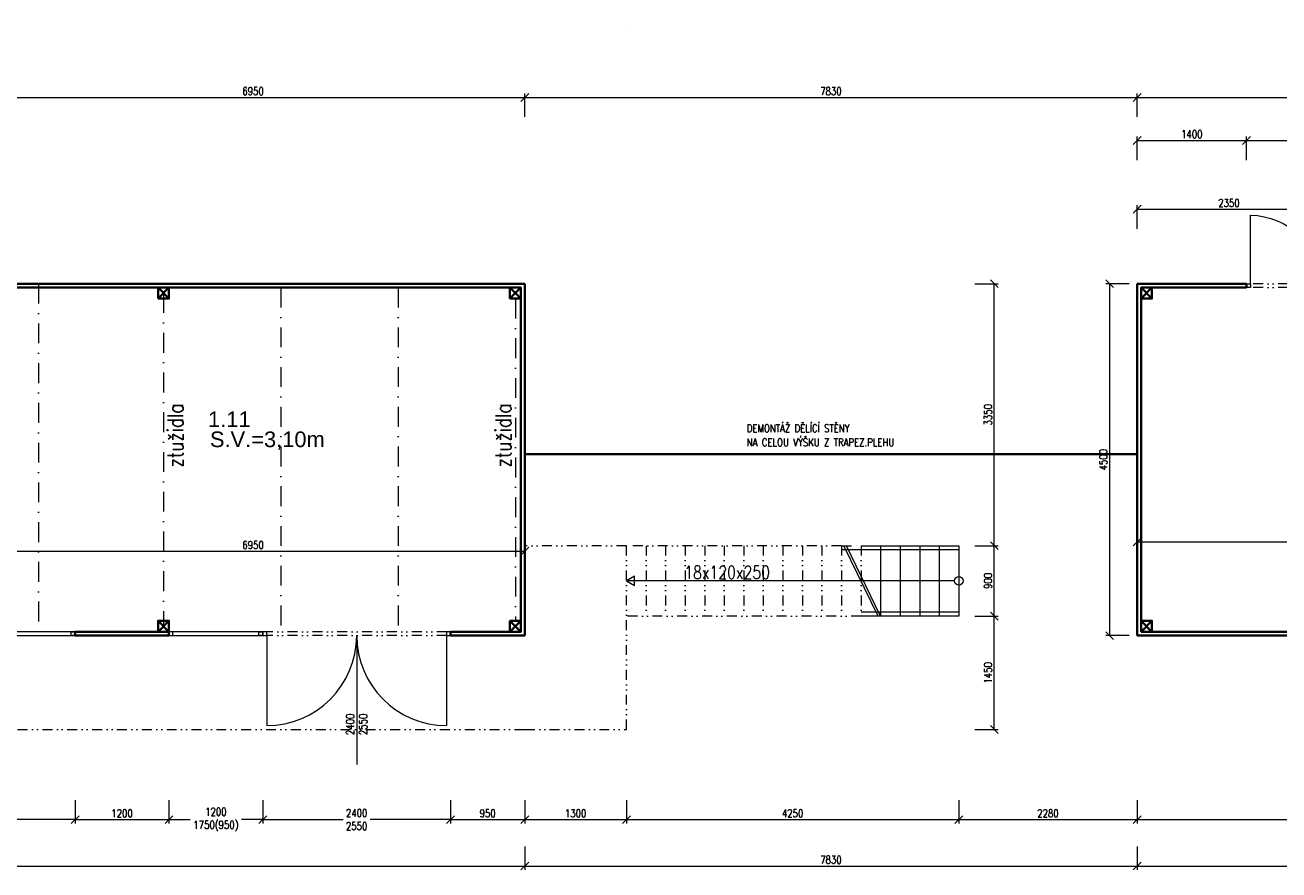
# Model space of a CAD drawing. Header units: millimetres. Extents: x -485339 to 286898, y -1189934 to 1602269.
# Tile 192 of 230: x 33525 to 49559, y -674773 to -663970. Entities that reach past the tile are written whole.
import ezdxf

# ---------------------------------------------------------------- set-up
doc = ezdxf.new("R2010")
doc.units = ezdxf.units.MM
doc.header["$LTSCALE"] = 10
doc.linetypes.add('DASHDOT', pattern=[25.4, 12.7, -6.35, 0, -6.35])
doc.linetypes.add('DĚLICÍ2', pattern=[15.875, 6.35, -3.175, 0, -3.175, 0, -3.175])
doc.layers.get('Defpoints').update_dxf_attribs({"lineweight": 0})
doc.layers.add('BOUR_ČÁRY_OBRYS', color=7, linetype='Continuous', lineweight=35, true_color=0x4ccd32)
doc.layers.add('BOURÁNÍ_POPIS', color=7, linetype='Continuous', lineweight=18, true_color=0x4ccd32)
for name, color, linetype, lineweight in [('St__otvory_dveře', 40, 'Continuous', 18), ('St_kóty', 132, 'Continuous', 18), ('St_otvory_okna', 40, 'Continuous', 18), ('St_plocha_místnosti', 250, 'Continuous', 18), ('St_popis', 250, 'Continuous', 18), ('St_popis_otvory', 40, 'Continuous', 18), ('St_sloupy_opláštění_půdorys', 25, 'Continuous', 35), ('St_čáry_nad', 250, 'DĚLICÍ2', 18), ('St_čáry_obrys', 5, 'Continuous', 35), ('St_čáry_osy', 250, 'DASHDOT', 18), ('St_čáry_plné', 250, 'Continuous', 18)]:
    doc.layers.add(name, color=color, linetype=linetype, lineweight=lineweight)
doc.styles.add('Andy', font='arial.ttf')
doc.styles.get("Standard").update_dxf_attribs({"font": 'simplex.shx', "width": 0.8})
doc.linetypes.add('ZIGZAG', pattern='A,0.00254,-5.08,[131,ltypeshp.shx,S=5.08,R=0,X=-5.08,Y=0],-10.16,[131,ltypeshp.shx,S=5.08,R=180,X=5.08,Y=0],-5.08', length=20.32254)
doc.dimstyles.new('stavebníM50 vnitřní', dxfattribs={"dimtxt": 100, "dimasz": 100, "dimexe": 50, "dimexo": 100, "dimgap": 30, "dimtad": 1, "dimdec": 0, "dimtxsty": 'Standard', "dimblk": 'OBLIQUE', "dimcen": 2.5, "dimclrd": 256, "dimclre": 256, "dimclrt": 256, "dimadec": 0, "dimazin": 0, "dimtfac": 1, "dimtdec": 0, "dimtmove": 2, "dimatfit": 2, "dimldrblk": 'OBLIQUE', "dimfxl": 250, "dimfxlon": 1, "dimlwd": -1, "dimlwe": -1, "dimarcsym": 0})

# ---------------------------------------------------------------- blocks, each defined once
blk = doc.blocks.new('G$C325A9F68')
at = {"layer": 'St_otvory_okna', "ltscale": 2}
for points in [[(0, 0), (1200, 0), (1200, 50), (0, 50)], [(0, 0), (50, 0), (50, 50), (0, 50)], [(1200, 0), (1150, 0), (1150, 50), (1200, 50)]]:
    blk.add_lwpolyline(points, close=True, dxfattribs=at)
blk = doc.blocks.new('G$C19647512')
at = {"layer": 'St__otvory_dveře', "ltscale": 2}
for points in [[(0, -50), (50, -50), (50, 0), (0, 0)], [(2350, -50), (2400, -50), (2400, 0), (2350, 0)]]:
    blk.add_lwpolyline(points, close=True, dxfattribs=at)
at = {"layer": 'St__otvory_dveře', "linetype": 'DĚLICÍ2', "ltscale": 2}
for points in [[(2350, 0), (50, 0)], [(2350, -50), (50, -50)]]:
    blk.add_lwpolyline(points, dxfattribs=at)
at = {"layer": 'St__otvory_dveře', "ltscale": 2}
for points in [[(50, -50), (50, -1200)], [(2350, -50), (2350, -1200)]]:
    blk.add_lwpolyline(points, dxfattribs=at)
for centre, start, end in [((50, -50), 270, 0), ((2350, -50), 180, 270)]:
    blk.add_arc(centre, 1150, start, end, dxfattribs=at)
blk = doc.blocks.new('G$C2F820337')
at = {"layer": 'St_sloupy_opláštění_půdorys', "ltscale": 2}
blk.add_lwpolyline([(-70, -70), (70, -70), (70, 70), (-70, 70)], close=True, dxfattribs=at)
for points in [[(-70, 70), (70, -70)], [(70, 70), (-70, -70)]]:
    blk.add_lwpolyline(points, dxfattribs=at)
blk = doc.blocks.new('G$C73FA397A')
at = {"layer": 'St__otvory_dveře', "ltscale": 2}
for points in [[(0, -50), (50, -50), (50, 0), (0, 0)], [(1800, -50), (1850, -50), (1850, 0), (1800, 0)]]:
    blk.add_lwpolyline(points, close=True, dxfattribs=at)
at = {"layer": 'St__otvory_dveře', "linetype": 'DĚLICÍ2', "ltscale": 2}
for points in [[(1800, 0), (50, 0)], [(1800, -50), (50, -50)]]:
    blk.add_lwpolyline(points, dxfattribs=at)
at = {"layer": 'St__otvory_dveře', "ltscale": 2}
for points in [[(50, -50), (50, -925)], [(1800, -50), (1800, -925)]]:
    blk.add_lwpolyline(points, dxfattribs=at)
for centre, start, end in [((50, -50), 270, 0), ((1800, -50), 180, 270)]:
    blk.add_arc(centre, 875, start, end, dxfattribs=at)
blk = doc.blocks.new('_OBLIQUE')
at = {"color": 0, "linetype": 'ByBlock'}
blk.add_line((-0.5, -0.5), (0.5, 0.5), dxfattribs=at)
blk = doc.blocks.new('*D4692')
at = {"layer": 'Defpoints', "color": 0}
for p in [(39915, -664895), (39915, -666002), (32965, -666052)]:
    blk.add_point(p, dxfattribs=at)
at = {"layer": 'St_kóty'}
for p, q in [((32965, -665145), (32965, -664845)), ((32965, -664895), (39915, -664895)), ((39915, -665145), (39915, -664845))]:
    blk.add_line(p, q, dxfattribs=at)
at = {"layer": 'St_kóty', "linetype": 'ByBlock', "xscale": 100, "yscale": 100, "zscale": 100, "rotation": 180}
blk.add_blockref('_OBLIQUE', (32965, -664895), dxfattribs=at)
at = {"layer": 'St_kóty', "linetype": 'ByBlock', "xscale": 100, "yscale": 100, "zscale": 100}
blk.add_blockref('_OBLIQUE', (39915, -664895), dxfattribs=at)
at = {"layer": 'St_kóty', "insert": (36440, -664815), "char_height": 100, "attachment_point": 5}
blk.add_mtext('6950', dxfattribs=at)
blk = doc.blocks.new('*D4702')
at = {"layer": 'Defpoints', "color": 0}
for p in [(29365, -671752), (34165, -671752), (34165, -674129)]:
    blk.add_point(p, dxfattribs=at)
at = {"layer": 'St_kóty'}
for p, q in [((29365, -673879), (29365, -674179)), ((34165, -673879), (34165, -674179)), ((29365, -674129), (31436, -674129)), ((34165, -674129), (32094, -674129))]:
    blk.add_line(p, q, dxfattribs=at)
at = {"layer": 'St_kóty', "linetype": 'ByBlock', "xscale": 100, "yscale": 100, "zscale": 100, "rotation": 180}
blk.add_blockref('_OBLIQUE', (29365, -674129), dxfattribs=at)
at = {"layer": 'St_kóty', "linetype": 'ByBlock', "xscale": 100, "yscale": 100, "zscale": 100}
blk.add_blockref('_OBLIQUE', (34165, -674129), dxfattribs=at)
at = {"layer": 'St_kóty', "insert": (31765, -674129), "char_height": 100, "attachment_point": 5}
blk.add_mtext('4800\\P1750(950)', dxfattribs=at)
blk = doc.blocks.new('*D4703')
at = {"layer": 'Defpoints', "color": 0}
for p in [(34165, -671752), (35365, -671752), (35365, -674129)]:
    blk.add_point(p, dxfattribs=at)
at = {"layer": 'St_kóty'}
for p, q in [((34165, -673879), (34165, -674179)), ((35365, -673879), (35365, -674179)), ((34165, -674129), (35365, -674129))]:
    blk.add_line(p, q, dxfattribs=at)
at = {"layer": 'St_kóty', "linetype": 'ByBlock', "xscale": 100, "yscale": 100, "zscale": 100, "rotation": 180}
blk.add_blockref('_OBLIQUE', (34165, -674129), dxfattribs=at)
at = {"layer": 'St_kóty', "linetype": 'ByBlock', "xscale": 100, "yscale": 100, "zscale": 100}
blk.add_blockref('_OBLIQUE', (35365, -674129), dxfattribs=at)
at = {"layer": 'St_kóty', "insert": (34765, -674049), "char_height": 100, "attachment_point": 5}
blk.add_mtext('1200', dxfattribs=at)
blk = doc.blocks.new('*D4704')
at = {"layer": 'Defpoints', "color": 0}
for p in [(35365, -671752), (36565, -671752), (36565, -674129)]:
    blk.add_point(p, dxfattribs=at)
at = {"layer": 'St_kóty'}
for p, q in [((35365, -673879), (35365, -674179)), ((36565, -673879), (36565, -674179)), ((35365, -674129), (35636, -674129)), ((36565, -674129), (36294, -674129))]:
    blk.add_line(p, q, dxfattribs=at)
at = {"layer": 'St_kóty', "linetype": 'ByBlock', "xscale": 100, "yscale": 100, "zscale": 100, "rotation": 180}
blk.add_blockref('_OBLIQUE', (35365, -674129), dxfattribs=at)
at = {"layer": 'St_kóty', "linetype": 'ByBlock', "xscale": 100, "yscale": 100, "zscale": 100}
blk.add_blockref('_OBLIQUE', (36565, -674129), dxfattribs=at)
at = {"layer": 'St_kóty', "insert": (35965, -674129), "char_height": 100, "attachment_point": 5}
blk.add_mtext('1200\\P1750(950)', dxfattribs=at)
blk = doc.blocks.new('*D4705')
at = {"layer": 'Defpoints', "color": 0}
for p in [(36565, -671752), (38965, -671752), (38965, -674129)]:
    blk.add_point(p, dxfattribs=at)
at = {"layer": 'St_kóty'}
for p, q in [((36565, -673879), (36565, -674179)), ((38965, -673879), (38965, -674179)), ((36565, -674129), (37594, -674129)), ((38965, -674129), (37936, -674129))]:
    blk.add_line(p, q, dxfattribs=at)
at = {"layer": 'St_kóty', "linetype": 'ByBlock', "xscale": 100, "yscale": 100, "zscale": 100, "rotation": 180}
blk.add_blockref('_OBLIQUE', (36565, -674129), dxfattribs=at)
at = {"layer": 'St_kóty', "linetype": 'ByBlock', "xscale": 100, "yscale": 100, "zscale": 100}
blk.add_blockref('_OBLIQUE', (38965, -674129), dxfattribs=at)
at = {"layer": 'St_kóty', "insert": (37765, -674129), "char_height": 100, "attachment_point": 5}
blk.add_mtext('2400\\P2550', dxfattribs=at)
blk = doc.blocks.new('*D4706')
at = {"layer": 'Defpoints', "color": 0}
for p in [(38965, -671752), (39915, -671777), (39915, -674129)]:
    blk.add_point(p, dxfattribs=at)
at = {"layer": 'St_kóty'}
for p, q in [((38965, -673879), (38965, -674179)), ((39915, -673879), (39915, -674179)), ((38965, -674129), (39915, -674129))]:
    blk.add_line(p, q, dxfattribs=at)
at = {"layer": 'St_kóty', "linetype": 'ByBlock', "xscale": 100, "yscale": 100, "zscale": 100, "rotation": 180}
blk.add_blockref('_OBLIQUE', (38965, -674129), dxfattribs=at)
at = {"layer": 'St_kóty', "linetype": 'ByBlock', "xscale": 100, "yscale": 100, "zscale": 100}
blk.add_blockref('_OBLIQUE', (39915, -674129), dxfattribs=at)
at = {"layer": 'St_kóty', "insert": (39440, -674049), "char_height": 100, "attachment_point": 5}
blk.add_mtext('950', dxfattribs=at)
blk = doc.blocks.new('*D4707')
at = {"layer": 'Defpoints', "color": 0}
for p in [(18815, -671777), (39915, -671777), (39915, -674723)]:
    blk.add_point(p, dxfattribs=at)
at = {"layer": 'St_kóty'}
for p, q in [((18815, -674473), (18815, -674773)), ((39915, -674473), (39915, -674773)), ((18815, -674723), (39915, -674723))]:
    blk.add_line(p, q, dxfattribs=at)
at = {"layer": 'St_kóty', "linetype": 'ByBlock', "xscale": 100, "yscale": 100, "zscale": 100, "rotation": 180}
blk.add_blockref('_OBLIQUE', (18815, -674723), dxfattribs=at)
at = {"layer": 'St_kóty', "linetype": 'ByBlock', "xscale": 100, "yscale": 100, "zscale": 100}
blk.add_blockref('_OBLIQUE', (39915, -674723), dxfattribs=at)
at = {"layer": 'St_kóty', "insert": (29365, -674643), "char_height": 100, "attachment_point": 5}
blk.add_mtext('21100', dxfattribs=at)
blk = doc.blocks.new('*D4708')
at = {"layer": 'Defpoints', "color": 0}
for p in [(39915, -671777), (41215, -672977), (41215, -674129)]:
    blk.add_point(p, dxfattribs=at)
at = {"layer": 'St_kóty'}
for p, q in [((39915, -673879), (39915, -674179)), ((41215, -673879), (41215, -674179)), ((39915, -674129), (41215, -674129))]:
    blk.add_line(p, q, dxfattribs=at)
at = {"layer": 'St_kóty', "linetype": 'ByBlock', "xscale": 100, "yscale": 100, "zscale": 100, "rotation": 180}
blk.add_blockref('_OBLIQUE', (39915, -674129), dxfattribs=at)
at = {"layer": 'St_kóty', "linetype": 'ByBlock', "xscale": 100, "yscale": 100, "zscale": 100}
blk.add_blockref('_OBLIQUE', (41215, -674129), dxfattribs=at)
at = {"layer": 'St_kóty', "insert": (40565, -674049), "char_height": 100, "attachment_point": 5}
blk.add_mtext('1300', dxfattribs=at)
blk = doc.blocks.new('*D4709')
at = {"layer": 'Defpoints', "color": 0}
for p in [(45465, -671527), (41215, -672977), (45465, -674129)]:
    blk.add_point(p, dxfattribs=at)
at = {"layer": 'St_kóty'}
for p, q in [((41215, -673879), (41215, -674179)), ((45465, -673879), (45465, -674179)), ((41215, -674129), (45465, -674129))]:
    blk.add_line(p, q, dxfattribs=at)
at = {"layer": 'St_kóty', "linetype": 'ByBlock', "xscale": 100, "yscale": 100, "zscale": 100, "rotation": 180}
blk.add_blockref('_OBLIQUE', (41215, -674129), dxfattribs=at)
at = {"layer": 'St_kóty', "linetype": 'ByBlock', "xscale": 100, "yscale": 100, "zscale": 100}
blk.add_blockref('_OBLIQUE', (45465, -674129), dxfattribs=at)
at = {"layer": 'St_kóty', "insert": (43340, -674049), "char_height": 100, "attachment_point": 5}
blk.add_mtext('4250', dxfattribs=at)
blk = doc.blocks.new('*D4711')
at = {"layer": 'Defpoints', "color": 0}
for p in [(39915, -671777), (47745, -671777), (47745, -674723)]:
    blk.add_point(p, dxfattribs=at)
at = {"layer": 'St_kóty'}
for p, q in [((39915, -674473), (39915, -674773)), ((47745, -674473), (47745, -674773)), ((39915, -674723), (47745, -674723))]:
    blk.add_line(p, q, dxfattribs=at)
at = {"layer": 'St_kóty', "linetype": 'ByBlock', "xscale": 100, "yscale": 100, "zscale": 100, "rotation": 180}
blk.add_blockref('_OBLIQUE', (39915, -674723), dxfattribs=at)
at = {"layer": 'St_kóty', "linetype": 'ByBlock', "xscale": 100, "yscale": 100, "zscale": 100}
blk.add_blockref('_OBLIQUE', (47745, -674723), dxfattribs=at)
at = {"layer": 'St_kóty', "insert": (43830, -674643), "char_height": 100, "attachment_point": 5}
blk.add_mtext('7830', dxfattribs=at)
blk = doc.blocks.new('*D4712')
at = {"layer": 'Defpoints', "color": 0}
for p in [(58435, -671133), (47745, -671183), (58435, -674129)]:
    blk.add_point(p, dxfattribs=at)
at = {"layer": 'St_kóty'}
for p, q in [((47745, -673879), (47745, -674179)), ((58435, -673879), (58435, -674179)), ((47745, -674129), (58435, -674129))]:
    blk.add_line(p, q, dxfattribs=at)
at = {"layer": 'St_kóty', "linetype": 'ByBlock', "xscale": 100, "yscale": 100, "zscale": 100, "rotation": 180}
blk.add_blockref('_OBLIQUE', (47745, -674129), dxfattribs=at)
at = {"layer": 'St_kóty', "linetype": 'ByBlock', "xscale": 100, "yscale": 100, "zscale": 100}
blk.add_blockref('_OBLIQUE', (58435, -674129), dxfattribs=at)
at = {"layer": 'St_kóty', "insert": (53090, -674049), "char_height": 100, "attachment_point": 5}
blk.add_mtext('10690', dxfattribs=at)
blk = doc.blocks.new('*D4741')
at = {"layer": 'Defpoints', "color": 0}
for p in [(47745, -671777), (69445, -671777), (69445, -674723)]:
    blk.add_point(p, dxfattribs=at)
at = {"layer": 'St_kóty'}
for p, q in [((47745, -674473), (47745, -674773)), ((69445, -674473), (69445, -674773)), ((47745, -674723), (69445, -674723))]:
    blk.add_line(p, q, dxfattribs=at)
at = {"layer": 'St_kóty', "linetype": 'ByBlock', "xscale": 100, "yscale": 100, "zscale": 100, "rotation": 180}
blk.add_blockref('_OBLIQUE', (47745, -674723), dxfattribs=at)
at = {"layer": 'St_kóty', "linetype": 'ByBlock', "xscale": 100, "yscale": 100, "zscale": 100}
blk.add_blockref('_OBLIQUE', (69445, -674723), dxfattribs=at)
at = {"layer": 'St_kóty', "insert": (58595, -674643), "char_height": 100, "attachment_point": 5}
blk.add_mtext('21700', dxfattribs=at)
blk = doc.blocks.new('*D4748')
at = {"layer": 'Defpoints', "color": 0}
for p in [(45465, -671527), (47745, -671777), (47745, -674129)]:
    blk.add_point(p, dxfattribs=at)
at = {"layer": 'St_kóty'}
for p, q in [((45465, -673879), (45465, -674179)), ((47745, -673879), (47745, -674179)), ((45465, -674129), (47745, -674129))]:
    blk.add_line(p, q, dxfattribs=at)
at = {"layer": 'St_kóty', "linetype": 'ByBlock', "xscale": 100, "yscale": 100, "zscale": 100, "rotation": 180}
blk.add_blockref('_OBLIQUE', (45465, -674129), dxfattribs=at)
at = {"layer": 'St_kóty', "linetype": 'ByBlock', "xscale": 100, "yscale": 100, "zscale": 100}
blk.add_blockref('_OBLIQUE', (47745, -674129), dxfattribs=at)
at = {"layer": 'St_kóty', "insert": (46605, -674049), "char_height": 100, "attachment_point": 5}
blk.add_mtext('2280', dxfattribs=at)
blk = doc.blocks.new('*D4751')
at = {"layer": 'Defpoints', "color": 0}
for p in [(47745, -664895), (39915, -666002), (47745, -666002)]:
    blk.add_point(p, dxfattribs=at)
at = {"layer": 'St_kóty'}
for p, q in [((39915, -665145), (39915, -664845)), ((39915, -664895), (47745, -664895)), ((47745, -665145), (47745, -664845))]:
    blk.add_line(p, q, dxfattribs=at)
at = {"layer": 'St_kóty', "linetype": 'ByBlock', "xscale": 100, "yscale": 100, "zscale": 100, "rotation": 180}
blk.add_blockref('_OBLIQUE', (39915, -664895), dxfattribs=at)
at = {"layer": 'St_kóty', "linetype": 'ByBlock', "xscale": 100, "yscale": 100, "zscale": 100}
blk.add_blockref('_OBLIQUE', (47745, -664895), dxfattribs=at)
at = {"layer": 'St_kóty', "insert": (43830, -664815), "char_height": 100, "attachment_point": 5}
blk.add_mtext('7830', dxfattribs=at)
blk = doc.blocks.new('*D4752')
at = {"layer": 'Defpoints', "color": 0}
for p in [(69445, -664895), (47745, -666002), (69445, -667115)]:
    blk.add_point(p, dxfattribs=at)
at = {"layer": 'St_kóty'}
for p, q in [((47745, -665145), (47745, -664845)), ((47745, -664895), (69445, -664895)), ((69445, -665145), (69445, -664845))]:
    blk.add_line(p, q, dxfattribs=at)
at = {"layer": 'St_kóty', "linetype": 'ByBlock', "xscale": 100, "yscale": 100, "zscale": 100, "rotation": 180}
blk.add_blockref('_OBLIQUE', (47745, -664895), dxfattribs=at)
at = {"layer": 'St_kóty', "linetype": 'ByBlock', "xscale": 100, "yscale": 100, "zscale": 100}
blk.add_blockref('_OBLIQUE', (69445, -664895), dxfattribs=at)
at = {"layer": 'St_kóty', "insert": (58595, -664815), "char_height": 100, "attachment_point": 5}
blk.add_mtext('21700', dxfattribs=at)
blk = doc.blocks.new('*D4759')
at = {"layer": 'Defpoints', "color": 0}
for p in [(49145, -665445), (47745, -668128), (49145, -668128)]:
    blk.add_point(p, dxfattribs=at)
at = {"layer": 'St_kóty'}
for p, q in [((47745, -665695), (47745, -665395)), ((49145, -665695), (49145, -665395)), ((47745, -665445), (49145, -665445))]:
    blk.add_line(p, q, dxfattribs=at)
at = {"layer": 'St_kóty', "linetype": 'ByBlock', "xscale": 100, "yscale": 100, "zscale": 100, "rotation": 180}
blk.add_blockref('_OBLIQUE', (47745, -665445), dxfattribs=at)
at = {"layer": 'St_kóty', "linetype": 'ByBlock', "xscale": 100, "yscale": 100, "zscale": 100}
blk.add_blockref('_OBLIQUE', (49145, -665445), dxfattribs=at)
at = {"layer": 'St_kóty', "insert": (48445, -665365), "char_height": 100, "attachment_point": 5}
blk.add_mtext('1400', dxfattribs=at)
blk = doc.blocks.new('*D4760')
at = {"layer": 'Defpoints', "color": 0}
for p in [(50995, -665445), (49145, -668128), (50995, -668178)]:
    blk.add_point(p, dxfattribs=at)
at = {"layer": 'St_kóty'}
for p, q in [((49145, -665695), (49145, -665395)), ((50995, -665695), (50995, -665395)), ((49145, -665445), (49899, -665445)), ((50995, -665445), (50241, -665445))]:
    blk.add_line(p, q, dxfattribs=at)
at = {"layer": 'St_kóty', "linetype": 'ByBlock', "xscale": 100, "yscale": 100, "zscale": 100, "rotation": 180}
blk.add_blockref('_OBLIQUE', (49145, -665445), dxfattribs=at)
at = {"layer": 'St_kóty', "linetype": 'ByBlock', "xscale": 100, "yscale": 100, "zscale": 100}
blk.add_blockref('_OBLIQUE', (50995, -665445), dxfattribs=at)
at = {"layer": 'St_kóty', "insert": (50070, -665445), "char_height": 100, "attachment_point": 5}
blk.add_mtext('1850\\P2600', dxfattribs=at)
blk = doc.blocks.new('*D4802')
at = {"layer": 'Defpoints', "color": 0}
for p in [(39915, -670627), (32965, -670697), (39915, -670697)]:
    blk.add_point(p, dxfattribs=at)
at = {"layer": 'St_kóty'}
for p, q in [((32965, -670597), (32965, -670647)), ((32965, -670697), (39915, -670697)), ((39915, -670697), (39915, -670747))]:
    blk.add_line(p, q, dxfattribs=at)
at = {"layer": 'St_kóty', "linetype": 'ByBlock', "xscale": 100, "yscale": 100, "zscale": 100, "rotation": 180}
blk.add_blockref('_OBLIQUE', (32965, -670697), dxfattribs=at)
at = {"layer": 'St_kóty', "linetype": 'ByBlock', "xscale": 100, "yscale": 100, "zscale": 100}
blk.add_blockref('_OBLIQUE', (39915, -670697), dxfattribs=at)
at = {"layer": 'St_kóty', "insert": (36440, -670617), "char_height": 100, "attachment_point": 5}
blk.add_mtext('6950', dxfattribs=at)
blk = doc.blocks.new('*D4803')
at = {"layer": 'Defpoints', "color": 0}
for p in [(41215, -671527), (45919, -671527), (41215, -672977)]:
    blk.add_point(p, dxfattribs=at)
at = {"layer": 'St_kóty'}
for p, q in [((45669, -671527), (45969, -671527)), ((45919, -672977), (45919, -671527)), ((45669, -672977), (45969, -672977))]:
    blk.add_line(p, q, dxfattribs=at)
at = {"layer": 'St_kóty', "linetype": 'ByBlock', "xscale": 100, "yscale": 100, "zscale": 100}
for p, rotation in [((45919, -671527), 90), ((45919, -672977), 270)]:
    blk.add_blockref('_OBLIQUE', p, dxfattribs=dict(at, rotation=rotation))
at = {"layer": 'St_kóty', "insert": (45839, -672252), "char_height": 100, "attachment_point": 5, "rotation": 90}
blk.add_mtext('1450', dxfattribs=at)
blk = doc.blocks.new('*D4804')
at = {"layer": 'Defpoints', "color": 0}
for p in [(45465, -670627), (45919, -670627), (41215, -671527)]:
    blk.add_point(p, dxfattribs=at)
at = {"layer": 'St_kóty'}
for p, q in [((45669, -670627), (45969, -670627)), ((45919, -671527), (45919, -670627)), ((45669, -671527), (45969, -671527))]:
    blk.add_line(p, q, dxfattribs=at)
at = {"layer": 'St_kóty', "linetype": 'ByBlock', "xscale": 100, "yscale": 100, "zscale": 100}
for p, rotation in [((45919, -670627), 90), ((45919, -671527), 270)]:
    blk.add_blockref('_OBLIQUE', p, dxfattribs=dict(at, rotation=rotation))
at = {"layer": 'St_kóty', "insert": (45839, -671077), "char_height": 100, "attachment_point": 5, "rotation": 90}
blk.add_mtext('900', dxfattribs=at)
blk = doc.blocks.new('*D4805')
at = {"layer": 'Defpoints', "color": 0}
for p in [(39915, -667277), (45919, -667277), (45465, -670627)]:
    blk.add_point(p, dxfattribs=at)
at = {"layer": 'St_kóty'}
for p, q in [((45669, -667277), (45969, -667277)), ((45919, -670627), (45919, -667277)), ((45669, -670627), (45969, -670627))]:
    blk.add_line(p, q, dxfattribs=at)
at = {"layer": 'St_kóty', "linetype": 'ByBlock', "xscale": 100, "yscale": 100, "zscale": 100}
for p, rotation in [((45919, -667277), 90), ((45919, -670627), 270)]:
    blk.add_blockref('_OBLIQUE', p, dxfattribs=dict(at, rotation=rotation))
at = {"layer": 'St_kóty', "insert": (45839, -668952), "char_height": 100, "attachment_point": 5, "rotation": 90}
blk.add_mtext('3350', dxfattribs=at)
blk = doc.blocks.new('*D4806')
at = {"layer": 'Defpoints', "color": 0}
for p in [(58435, -670579), (47745, -671777), (58435, -671727)]:
    blk.add_point(p, dxfattribs=at)
at = {"layer": 'St_kóty'}
for p, q in [((47745, -670829), (47745, -670529)), ((58435, -670829), (58435, -670529)), ((47745, -670579), (58435, -670579))]:
    blk.add_line(p, q, dxfattribs=at)
at = {"layer": 'St_kóty', "linetype": 'ByBlock', "xscale": 100, "yscale": 100, "zscale": 100, "rotation": 180}
blk.add_blockref('_OBLIQUE', (47745, -670579), dxfattribs=at)
at = {"layer": 'St_kóty', "linetype": 'ByBlock', "xscale": 100, "yscale": 100, "zscale": 100}
blk.add_blockref('_OBLIQUE', (58435, -670579), dxfattribs=at)
at = {"layer": 'St_kóty', "insert": (53090, -670499), "char_height": 100, "attachment_point": 5}
blk.add_mtext('10690', dxfattribs=at)
blk = doc.blocks.new('*D4809')
at = {"layer": 'Defpoints', "color": 0}
for p in [(47745, -667277), (47394, -671777), (47745, -671777)]:
    blk.add_point(p, dxfattribs=at)
at = {"layer": 'St_kóty'}
for p, q in [((47644, -667277), (47344, -667277)), ((47394, -667277), (47394, -671777)), ((47644, -671777), (47344, -671777))]:
    blk.add_line(p, q, dxfattribs=at)
at = {"layer": 'St_kóty', "linetype": 'ByBlock', "xscale": 100, "yscale": 100, "zscale": 100}
for p, rotation in [((47394, -667277), 90), ((47394, -671777), 270)]:
    blk.add_blockref('_OBLIQUE', p, dxfattribs=dict(at, rotation=rotation))
at = {"layer": 'St_kóty', "insert": (47314, -669527), "char_height": 100, "attachment_point": 5, "rotation": 90}
blk.add_mtext('4500', dxfattribs=at)
blk = doc.blocks.new('*D4812')
at = {"layer": 'Defpoints', "color": 0}
for p in [(50095, -666324), (50095, -666678), (47745, -667277)]:
    blk.add_point(p, dxfattribs=at)
at = {"layer": 'St_kóty'}
for p, q in [((47745, -666574), (47745, -666274)), ((47745, -666324), (50095, -666324)), ((50095, -666574), (50095, -666274))]:
    blk.add_line(p, q, dxfattribs=at)
at = {"layer": 'St_kóty', "linetype": 'ByBlock', "xscale": 100, "yscale": 100, "zscale": 100, "rotation": 180}
blk.add_blockref('_OBLIQUE', (47745, -666324), dxfattribs=at)
at = {"layer": 'St_kóty', "linetype": 'ByBlock', "xscale": 100, "yscale": 100, "zscale": 100}
blk.add_blockref('_OBLIQUE', (50095, -666324), dxfattribs=at)
at = {"layer": 'St_kóty', "insert": (48920, -666244), "char_height": 100, "attachment_point": 5}
blk.add_mtext('2350', dxfattribs=at)

msp = doc.modelspace()

# ---------------------------------------------------------------- linework, layer by layer
at = {"layer": 'BOUR_ČÁRY_OBRYS', "linetype": 'ZIGZAG', "lineweight": 35, "ltscale": 0.5}
msp.add_lwpolyline([(39915.3, -669456.7), (47745.3, -669456.7)], dxfattribs=at)
at = {"layer": 'St_popis_otvory'}
msp.add_lwpolyline([(37765.3, -671777), (37765.3, -673424.5)], dxfattribs=at)
at = {"layer": 'St_čáry_nad', "ltscale": 2}
for points in [[(41215.3, -663969.6), (41215.3, -663969.6)], [(18815.3, -671777), (18815.3, -672977), (39915.3, -672977), (41215.3, -672977), (41215.3, -670627), (39915.3, -670627)], [(43965.3, -670627), (41215.3, -670627)], [(41465.3, -670627), (41465.3, -671527)], [(41715.3, -670627), (41715.3, -671527)], [(41965.3, -670627), (41965.3, -671527)], [(42215.3, -670627), (42215.3, -671527)], [(42465.3, -670627), (42465.3, -671527)], [(42715.3, -670627), (42715.3, -671527)], [(42965.3, -670627), (42965.3, -671527)], [(43215.3, -670627), (43215.3, -671527)], [(43465.3, -670627), (43465.3, -671527)], [(43715.3, -670627), (43715.3, -671527)], [(43965.3, -670627), (43965.3, -671527)], [(43965.3, -670627), (44215.3, -670627), (44215.3, -671527)], [(44215.3, -671527), (41215.3, -671527)]]:
    msp.add_lwpolyline(points, dxfattribs=at)
at = {"layer": 'St_čáry_obrys', "ltscale": 2}
for points in [[(18815.3, -667277), (39915.3, -667277)], [(18865.3, -667327), (39865.3, -667327)], [(39865.3, -667327), (39865.3, -671727)], [(39915.3, -667277), (39915.3, -671777)], [(34165.3, -671727), (34165.3, -671777)], [(34165.3, -671727), (35365.3, -671727)], [(34165.3, -671777), (35365.3, -671777)], [(35365.3, -671727), (35365.3, -671777)], [(38965.3, -671727), (39865.3, -671727)], [(38965.3, -671727), (38965.3, -671777)], [(38965.3, -671777), (39915.3, -671777)]]:
    msp.add_lwpolyline(points, dxfattribs=at)
at = {"layer": 'St_čáry_obrys'}
for points in [[(47745.3, -671777), (47745.3, -667277)], [(47745.3, -667277), (47924.2, -667277), (49145.3, -667277)], [(47795.3, -671727), (47795.3, -667327)], [(47795.3, -667327), (47924.2, -667327), (49145.3, -667327)], [(49145.3, -667327), (49145.3, -667277)], [(47745.3, -671777), (69445.3, -671777)], [(47795.3, -671727), (53745.3, -671727)]]:
    msp.add_lwpolyline(points, dxfattribs=at)
at = {"layer": 'St_čáry_osy', "ltscale": 2}
for points in [[(33695.3, -667277), (33695.3, -671727)], [(36795.3, -667327), (36795.3, -671727)], [(38295.3, -667327), (38295.3, -671727)], [(35295.3, -667397), (35295.3, -671657)], [(39795.3, -667467), (39795.3, -671587)]]:
    msp.add_lwpolyline(points, dxfattribs=at)
at = {"layer": 'St_čáry_plné', "ltscale": 2}
for points in [[(43965.3, -670677), (45465.3, -670677)], [(44431.9, -671527), (43996.6, -670627)], [(44465.3, -671527), (44029.9, -670627)], [(44215.3, -670627), (44465.3, -670627), (44465.3, -671527), (44215.3, -671527)], [(44465.3, -670627), (44715.3, -670627), (44715.3, -671527), (44465.3, -671527)], [(44715.3, -670627), (44965.3, -670627), (44965.3, -671527), (44715.3, -671527)], [(44965.3, -670627), (45215.3, -670627), (45215.3, -671527), (44965.3, -671527)], [(45215.3, -670627), (45465.3, -670627), (45465.3, -671527), (44965.3, -671527)], [(45410.7, -671077), (41215.3, -671077)], [(45465.3, -671477), (44215.3, -671477)]]:
    msp.add_lwpolyline(points, dxfattribs=at)
msp.add_lwpolyline([(41215.3, -671077), (41316.7, -671135.6), (41316.7, -671018.4)], close=True, dxfattribs=at)
msp.add_circle((45465.3, -671077), 54.6, dxfattribs=at)

# ---------------------------------------------------------------- block references
at = {"layer": 'St__otvory_dveře', "xscale": -1, "rotation": 180}
msp.add_blockref('G$C73FA397A', (49145.3, -667327), dxfattribs=at)
at = {"layer": 'St__otvory_dveře', "ltscale": 2}
msp.add_blockref('G$C19647512', (36565.3, -671727), dxfattribs=at)
at = {"layer": 'St_otvory_okna', "ltscale": 2}
for p in [(32965.3, -671777), (35365.3, -671777)]:
    msp.add_blockref('G$C325A9F68', p, dxfattribs=at)
at = {"layer": 'St_sloupy_opláštění_půdorys', "ltscale": 2}
for p in [(35295.3, -667397), (39795.3, -667397), (47865.3, -667397), (35295.3, -671657), (47865.3, -671657)]:
    msp.add_blockref('G$C2F820337', p, dxfattribs=at)
at = {"layer": 'St_sloupy_opláštění_půdorys', "ltscale": 2, "xscale": -1, "rotation": 180}
msp.add_blockref('G$C2F820337', (39795.3, -671657), dxfattribs=at)

# ---------------------------------------------------------------- texts
at = {"layer": 'BOURÁNÍ_POPIS', "width": 0.8}
for s, p in [('DEMONTÁŽ DĚLÍCÍ STĚNY ', (42754.1, -669175.3)), ('NA CELOU VÝŠKU Z TRAPEZ.PLEHU', (42754.1, -669355.7))]:
    msp.add_text(s, height=100, dxfattribs=at).set_placement(p)
at = {"layer": 'St_plocha_místnosti', "ltscale": 2, "style": 'Andy'}
for s, p in [('1.11', (35864.8, -669110.3)), ('S.V.=3,10m', (35889, -669366.3))]:
    msp.add_text(s, height=200, dxfattribs=at).set_placement(p)
at = {"layer": 'St_popis', "ltscale": 2, "width": 0.8}
msp.add_text('18x120x250', height=165, dxfattribs=at).set_placement((41953.6, -671049.9))
at = {"layer": 'St_popis_otvory', "insert": (37765.3, -672911.6), "char_height": 100, "width": 1342.526, "attachment_point": 5, "rotation": 90}
msp.add_mtext('2400\\P2550', dxfattribs=at)
at = {"layer": 'St_čáry_plné', "ltscale": 2, "width": 0.8}
for p in [(35547, -669624.1), (39739.4, -669624.1)]:
    msp.add_text('ztužidla', height=200, rotation=90, dxfattribs=at).set_placement(p)

# ---------------------------------------------------------------- dimensions: what is measured, and where the dimension line sits
at = {"layer": 'St_kóty'}
for base, p1, p2, picture, middle in [((39915.3, -664894.7), (32965.3, -666051.7), (39915.3, -666001.7), '*D4692', (36440.3, -664814.7)), ((47745.3, -664894.7), (39915.3, -666001.7), (47745.3, -666001.7), '*D4751', (43830.3, -664814.7)), ((69445.3, -664894.7), (47745.3, -666001.7), (69445.3, -667115.4), '*D4752', (58595.3, -664814.7)), ((49145.3, -665444.7), (47745.3, -668127.9), (49145.3, -668127.9), '*D4759', (48445.3, -665364.7)), ((50094.7992, -666323.6915), (47745.2509, -667277.0005), (50094.7992, -666678.3776), '*D4812', (48920.0251, -666243.6915)), ((58435.3, -670578.6), (47745.3, -671777), (58435.3, -671727), '*D4806', (53090.3, -670498.6)), ((39915.3, -670697.4), (32965.3, -670697.4), (39915.3, -670627), '*D4802', (36440.3, -670617.4)), ((58435.3, -674128.7), (47745.3, -671183.1), (58435.3, -671133.1), '*D4712', (53090.3, -674048.7)), ((45465.3, -674128.7), (41215.3, -672977), (45465.3, -671527), '*D4709', (43340.3, -674048.7)), ((47745.3, -674128.7), (45465.3, -671527), (47745.3, -671777), '*D4748', (46605.3, -674048.7)), ((39915.3, -674722.6), (18815.3, -671777), (39915.3, -671777), '*D4707', (29365.3, -674642.6)), ((35365.3, -674128.7), (34165.3, -671752), (35365.3, -671752), '*D4703', (34765.3, -674048.7)), ((39915.3, -674128.7), (38965.3, -671752), (39915.3, -671777), '*D4706', (39440.3, -674048.7)), ((41215.3, -674128.7), (39915.3, -671777), (41215.3, -672977), '*D4708', (40565.3, -674048.7)), ((47745.3, -674722.6), (39915.3, -671777), (47745.3, -671777), '*D4711', (43830.3, -674642.6)), ((69445.3, -674722.6), (47745.3, -671777), (69445.3, -671777), '*D4741', (58595.3, -674642.6))]:
    dim = msp.add_linear_dim(base=base, p1=p1, p2=p2, dimstyle='stavebníM50 vnitřní', dxfattribs=at)
    dim.commit()
    dim.dimension.update_dxf_attribs({"geometry": picture, "text_midpoint": middle})
for base, p1, p2, text, picture, middle in [((50995.3, -665444.7), (49145.3, -668127.9), (50995.3, -668177.9), '<>\\P2600', '*D4760', (50070.3, -665444.7)), ((34165.3, -674128.7), (29365.3, -671752), (34165.3, -671752), '<>\\P1750(950)', '*D4702', (31765.3, -674128.7)), ((36565.3, -674128.7), (35365.3, -671752), (36565.3, -671752), '<>\\P1750(950)', '*D4704', (35965.3, -674128.7)), ((38965.3, -674128.7), (36565.3, -671752), (38965.3, -671752), '<>\\P2550', '*D4705', (37765.3, -674128.7))]:
    dim = msp.add_linear_dim(base=base, p1=p1, p2=p2, text=text, dimstyle='stavebníM50 vnitřní', dxfattribs=at)
    dim.commit()
    dim.dimension.update_dxf_attribs({"geometry": picture, "text_midpoint": middle, "dimtype": 160})
for base, p1, p2, picture, middle in [((45918.7, -667277), (45465.3, -670627), (39915.3, -667277), '*D4805', (45838.7, -668952)), ((47394.3, -671777), (47745.3, -667277), (47745.3, -671777), '*D4809', (47314.3, -669527)), ((45918.7, -670627), (41215.3, -671527), (45465.3, -670627), '*D4804', (45838.7, -671077)), ((45918.7, -671527), (41215.3, -672977), (41215.3, -671527), '*D4803', (45838.7, -672252))]:
    dim = msp.add_linear_dim(base=base, p1=p1, p2=p2, angle=90, dimstyle='stavebníM50 vnitřní', dxfattribs=at)
    dim.commit()
    dim.dimension.update_dxf_attribs({"geometry": picture, "text_midpoint": middle})

doc.saveas('drawing.dxf')
